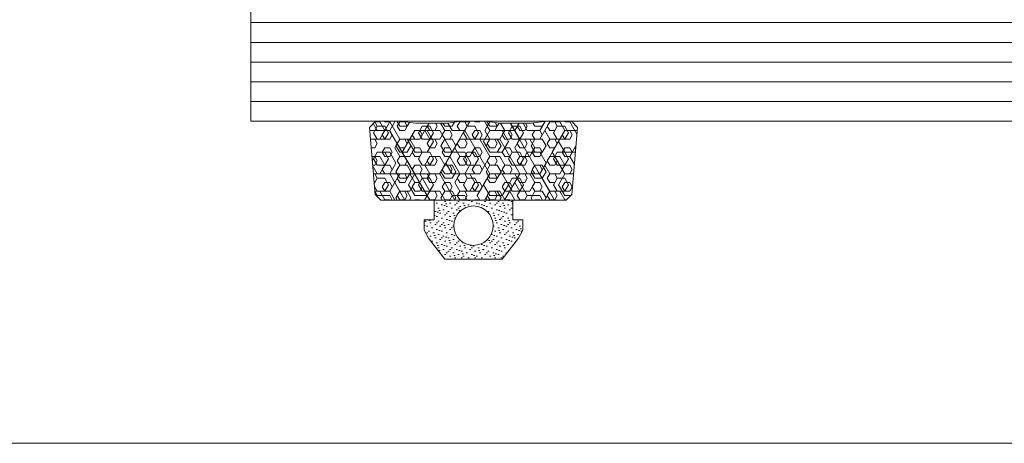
# Model space of a CAD drawing. Extents: x 1911006 to 2186114, y 709265 to 747216.
# Tile 148 of 256: x 1922571 to 1922621, y 735136 to 735158. Entities that reach past the tile are written whole.
import ezdxf

# ---------------------------------------------------------------- set-up
doc = ezdxf.new("R2010")
doc.units = 0
doc.header["$LTSCALE"] = 500
doc.header["$MEASUREMENT"] = 0
doc.linetypes.add('ACAD_ISO02W100', pattern=[15, 12, -3])
doc.layers.get('0').update_dxf_attribs({"linetype": 'CONTINUOUS'})
for name, color, linetype, lineweight in [('!_A_03_ČIARKOVANÁ', 41, 'ACAD_ISO02W100', 13), ('_MB_kreskowanie_szklo_0.09', 157, 'CONTINUOUS', 9), ('_MB_kreskowanie_uszczelki_0.09', 252, 'CONTINUOUS', 9), ('_MB_kreskowanie_uszczelki_0.09 @ 1', 252, 'CONTINUOUS', 9), ('_MB_kreskowanie_uszczelki_0.09 @ 1.5', 252, 'CONTINUOUS', 9), ('_MB_kreskowanie_uszczelki_0.09 @ 10', 252, 'CONTINUOUS', 9), ('_MB_kreskowanie_uszczelki_0.09 @ 100', 252, 'CONTINUOUS', 9), ('_MB_kreskowanie_uszczelki_0.09 @ 2', 252, 'CONTINUOUS', 9), ('_MB_kreskowanie_uszczelki_0.09 @ 2.5', 252, 'CONTINUOUS', 9), ('_MB_kreskowanie_uszczelki_0.09 @ 20', 252, 'CONTINUOUS', 9), ('_MB_kreskowanie_uszczelki_0.09 @ 25', 252, 'CONTINUOUS', 9), ('_MB_kreskowanie_uszczelki_0.09 @ 4', 252, 'CONTINUOUS', 9), ('_MB_kreskowanie_uszczelki_0.09 @ 5', 252, 'CONTINUOUS', 9), ('_MB_kreskowanie_uszczelki_0.09 @ 50', 252, 'CONTINUOUS', 9), ('_MB_kreskowanie_uszczelki_0.09 @ 8', 252, 'CONTINUOUS', 9), ('_MB_szklo_0.15', 142, 'CONTINUOUS', 15), ('_MB_uszczelki_0.15', 140, 'CONTINUOUS', 15)]:
    doc.layers.add(name, color=color, linetype=linetype, lineweight=lineweight)

# ---------------------------------------------------------------- blocks, each defined once
blk = doc.blocks.new('*U651')
at = {"layer": '_MB_kreskowanie_uszczelki_0.09 @ 1'}
h = blk.add_hatch(dxfattribs=at)
h.set_pattern_fill('DOTS', color=256, scale=0.15, angle=315, style=0)
h.set_pattern_definition([(315, (0, 0), (0.2525697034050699, 0.08418990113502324), [0, -0.238125])])
h.paths.add_polyline_path([(-2.041168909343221, 1.999999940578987), (-4.958587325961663, 2.000000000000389), (-5.786428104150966, 0.9391616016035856), (-5.999839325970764, 0.5296897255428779), (-5.999839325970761, 1.110223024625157e-16), (-5.499999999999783, -1.110223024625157e-16), (-5.499999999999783, -1.000000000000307), (-1.500000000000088, -1.00000000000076), (-1.499999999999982, 0), (-0.9998394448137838, 1.110223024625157e-16), (-0.9998394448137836, 0.5292021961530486), (-1.212851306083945, 0.9388819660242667)])
h.paths.add_polyline_path([(-2.50000000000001, 0.300000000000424, -1), (-4.500000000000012, 0.300000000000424, -1)], flags=16)
at = {"layer": '_MB_kreskowanie_uszczelki_0.09 @ 1.5'}
h = blk.add_hatch(dxfattribs=at)
h.set_pattern_fill('DOTS', color=256, scale=0.15, angle=315, style=0)
h.set_pattern_definition([(315, (0, 0), (0.3788545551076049, 0.1262848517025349), [0, -0.3571874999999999])])
h.paths.add_polyline_path([(-2.041168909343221, 1.999999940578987), (-4.958587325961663, 2.000000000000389), (-5.786428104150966, 0.9391616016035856), (-5.999839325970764, 0.5296897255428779), (-5.999839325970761, 1.110223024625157e-16), (-5.499999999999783, -1.110223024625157e-16), (-5.499999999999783, -1.000000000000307), (-1.500000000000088, -1.00000000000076), (-1.499999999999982, 0), (-0.9998394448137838, 1.110223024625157e-16), (-0.9998394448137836, 0.5292021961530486), (-1.212851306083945, 0.9388819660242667)])
h.paths.add_polyline_path([(-2.50000000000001, 0.300000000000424, -1), (-4.500000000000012, 0.300000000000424, -1)], flags=16)
at = {"layer": '_MB_kreskowanie_uszczelki_0.09 @ 10'}
h = blk.add_hatch(dxfattribs=at)
h.set_pattern_fill('DOTS', color=256, scale=0.15, angle=315, style=0)
h.set_pattern_definition([(315, (0, 0), (2.525697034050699, 0.8418990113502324), [0, -2.38125])])
h.paths.add_polyline_path([(-2.041168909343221, 1.999999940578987), (-4.958587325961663, 2.000000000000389), (-5.786428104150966, 0.9391616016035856), (-5.999839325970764, 0.5296897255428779), (-5.999839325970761, 1.110223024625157e-16), (-5.499999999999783, -1.110223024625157e-16), (-5.499999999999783, -1.000000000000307), (-1.500000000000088, -1.00000000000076), (-1.499999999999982, 0), (-0.9998394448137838, 1.110223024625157e-16), (-0.9998394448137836, 0.5292021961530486), (-1.212851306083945, 0.9388819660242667)])
h.paths.add_polyline_path([(-2.50000000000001, 0.300000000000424, -1), (-4.500000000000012, 0.300000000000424, -1)], flags=16)
at = {"layer": '_MB_kreskowanie_uszczelki_0.09 @ 100'}
h = blk.add_hatch(dxfattribs=at)
h.set_pattern_fill('DOTS', color=256, scale=0.15, angle=315, style=0)
h.set_pattern_definition([(315, (0, 0), (25.25697034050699, 8.418990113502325), [0, -23.8125])])
h.paths.add_polyline_path([(-2.041168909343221, 1.999999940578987), (-4.958587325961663, 2.000000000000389), (-5.786428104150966, 0.9391616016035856), (-5.999839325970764, 0.5296897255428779), (-5.999839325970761, 1.110223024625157e-16), (-5.499999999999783, -1.110223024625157e-16), (-5.499999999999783, -1.000000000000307), (-1.500000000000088, -1.00000000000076), (-1.499999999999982, 0), (-0.9998394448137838, 1.110223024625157e-16), (-0.9998394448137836, 0.5292021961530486), (-1.212851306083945, 0.9388819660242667)])
h.paths.add_polyline_path([(-2.50000000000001, 0.300000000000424, -1), (-4.500000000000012, 0.300000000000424, -1)], flags=16)
at = {"layer": '_MB_kreskowanie_uszczelki_0.09 @ 2'}
h = blk.add_hatch(dxfattribs=at)
h.set_pattern_fill('DOTS', color=256, scale=0.15, angle=315, style=0)
h.set_pattern_definition([(315, (0, 0), (0.5051394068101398, 0.1683798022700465), [0, -0.47625])])
h.paths.add_polyline_path([(-2.041168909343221, 1.999999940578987), (-4.958587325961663, 2.000000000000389), (-5.786428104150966, 0.9391616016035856), (-5.999839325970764, 0.5296897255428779), (-5.999839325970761, 1.110223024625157e-16), (-5.499999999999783, -1.110223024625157e-16), (-5.499999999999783, -1.000000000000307), (-1.500000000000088, -1.00000000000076), (-1.499999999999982, 0), (-0.9998394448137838, 1.110223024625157e-16), (-0.9998394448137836, 0.5292021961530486), (-1.212851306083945, 0.9388819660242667)])
h.paths.add_polyline_path([(-2.50000000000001, 0.300000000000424, -1), (-4.500000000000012, 0.300000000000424, -1)], flags=16)
at = {"layer": '_MB_kreskowanie_uszczelki_0.09 @ 2.5'}
h = blk.add_hatch(dxfattribs=at)
h.set_pattern_fill('DOTS', color=256, scale=0.15, angle=315, style=0)
h.set_pattern_definition([(315, (0, 0), (0.6314242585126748, 0.2104747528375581), [0, -0.5953124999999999])])
h.paths.add_polyline_path([(-2.041168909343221, 1.999999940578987), (-4.958587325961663, 2.000000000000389), (-5.786428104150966, 0.9391616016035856), (-5.999839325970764, 0.5296897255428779), (-5.999839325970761, 1.110223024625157e-16), (-5.499999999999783, -1.110223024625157e-16), (-5.499999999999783, -1.000000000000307), (-1.500000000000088, -1.00000000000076), (-1.499999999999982, 0), (-0.9998394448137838, 1.110223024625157e-16), (-0.9998394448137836, 0.5292021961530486), (-1.212851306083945, 0.9388819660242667)])
h.paths.add_polyline_path([(-2.50000000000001, 0.300000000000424, -1), (-4.500000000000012, 0.300000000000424, -1)], flags=16)
at = {"layer": '_MB_kreskowanie_uszczelki_0.09 @ 20'}
h = blk.add_hatch(dxfattribs=at)
h.set_pattern_fill('DOTS', color=256, scale=0.15, angle=315, style=0)
h.set_pattern_definition([(315, (0, 0), (5.051394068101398, 1.683798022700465), [0, -4.762499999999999])])
h.paths.add_polyline_path([(-2.041168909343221, 1.999999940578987), (-4.958587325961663, 2.000000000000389), (-5.786428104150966, 0.9391616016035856), (-5.999839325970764, 0.5296897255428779), (-5.999839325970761, 1.110223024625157e-16), (-5.499999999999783, -1.110223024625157e-16), (-5.499999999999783, -1.000000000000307), (-1.500000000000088, -1.00000000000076), (-1.499999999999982, 0), (-0.9998394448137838, 1.110223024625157e-16), (-0.9998394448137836, 0.5292021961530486), (-1.212851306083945, 0.9388819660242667)])
h.paths.add_polyline_path([(-2.50000000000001, 0.300000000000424, -1), (-4.500000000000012, 0.300000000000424, -1)], flags=16)
at = {"layer": '_MB_kreskowanie_uszczelki_0.09 @ 25'}
h = blk.add_hatch(dxfattribs=at)
h.set_pattern_fill('DOTS', color=256, scale=0.15, angle=315, style=0)
h.set_pattern_definition([(315, (0, 0), (6.314242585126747, 2.104747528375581), [0, -5.953124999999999])])
h.paths.add_polyline_path([(-2.041168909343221, 1.999999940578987), (-4.958587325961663, 2.000000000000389), (-5.786428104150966, 0.9391616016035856), (-5.999839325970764, 0.5296897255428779), (-5.999839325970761, 1.110223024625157e-16), (-5.499999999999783, -1.110223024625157e-16), (-5.499999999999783, -1.000000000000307), (-1.500000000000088, -1.00000000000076), (-1.499999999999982, 0), (-0.9998394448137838, 1.110223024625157e-16), (-0.9998394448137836, 0.5292021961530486), (-1.212851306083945, 0.9388819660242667)])
h.paths.add_polyline_path([(-2.50000000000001, 0.300000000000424, -1), (-4.500000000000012, 0.300000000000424, -1)], flags=16)
at = {"layer": '_MB_kreskowanie_uszczelki_0.09 @ 4'}
h = blk.add_hatch(dxfattribs=at)
h.set_pattern_fill('DOTS', color=256, scale=0.15, angle=315, style=0)
h.set_pattern_definition([(315, (0, 0), (1.01027881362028, 0.336759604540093), [0, -0.9524999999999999])])
h.paths.add_polyline_path([(-2.041168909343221, 1.999999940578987), (-4.958587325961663, 2.000000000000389), (-5.786428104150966, 0.9391616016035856), (-5.999839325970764, 0.5296897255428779), (-5.999839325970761, 1.110223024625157e-16), (-5.499999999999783, -1.110223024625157e-16), (-5.499999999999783, -1.000000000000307), (-1.500000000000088, -1.00000000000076), (-1.499999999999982, 0), (-0.9998394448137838, 1.110223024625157e-16), (-0.9998394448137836, 0.5292021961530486), (-1.212851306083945, 0.9388819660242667)])
h.paths.add_polyline_path([(-2.50000000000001, 0.300000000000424, -1), (-4.500000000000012, 0.300000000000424, -1)], flags=16)
at = {"layer": '_MB_kreskowanie_uszczelki_0.09 @ 5'}
h = blk.add_hatch(dxfattribs=at)
h.set_pattern_fill('DOTS', color=256, scale=0.15, angle=315, style=0)
h.set_pattern_definition([(315, (0, 0), (1.26284851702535, 0.4209495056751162), [0, -1.190625])])
h.paths.add_polyline_path([(-2.041168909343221, 1.999999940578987), (-4.958587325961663, 2.000000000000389), (-5.786428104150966, 0.9391616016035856), (-5.999839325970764, 0.5296897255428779), (-5.999839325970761, 1.110223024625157e-16), (-5.499999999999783, -1.110223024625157e-16), (-5.499999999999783, -1.000000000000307), (-1.500000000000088, -1.00000000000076), (-1.499999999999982, 0), (-0.9998394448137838, 1.110223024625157e-16), (-0.9998394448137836, 0.5292021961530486), (-1.212851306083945, 0.9388819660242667)])
h.paths.add_polyline_path([(-2.50000000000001, 0.300000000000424, -1), (-4.500000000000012, 0.300000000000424, -1)], flags=16)
at = {"layer": '_MB_kreskowanie_uszczelki_0.09 @ 50'}
h = blk.add_hatch(dxfattribs=at)
h.set_pattern_fill('DOTS', color=256, scale=0.15, angle=315, style=0)
h.set_pattern_definition([(315, (0, 0), (12.62848517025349, 4.209495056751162), [0, -11.90625])])
h.paths.add_polyline_path([(-2.041168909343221, 1.999999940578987), (-4.958587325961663, 2.000000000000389), (-5.786428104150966, 0.9391616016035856), (-5.999839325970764, 0.5296897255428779), (-5.999839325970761, 1.110223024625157e-16), (-5.499999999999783, -1.110223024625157e-16), (-5.499999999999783, -1.000000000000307), (-1.500000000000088, -1.00000000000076), (-1.499999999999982, 0), (-0.9998394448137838, 1.110223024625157e-16), (-0.9998394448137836, 0.5292021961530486), (-1.212851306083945, 0.9388819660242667)])
h.paths.add_polyline_path([(-2.50000000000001, 0.300000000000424, -1), (-4.500000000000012, 0.300000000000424, -1)], flags=16)
at = {"layer": '_MB_kreskowanie_uszczelki_0.09 @ 8'}
h = blk.add_hatch(dxfattribs=at)
h.set_pattern_fill('DOTS', color=256, scale=0.15, angle=315, style=0)
h.set_pattern_definition([(315, (0, 0), (2.020557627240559, 0.6735192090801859), [0, -1.905])])
h.paths.add_polyline_path([(-2.041168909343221, 1.999999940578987), (-4.958587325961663, 2.000000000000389), (-5.786428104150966, 0.9391616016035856), (-5.999839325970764, 0.5296897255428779), (-5.999839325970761, 1.110223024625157e-16), (-5.499999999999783, -1.110223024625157e-16), (-5.499999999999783, -1.000000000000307), (-1.500000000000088, -1.00000000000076), (-1.499999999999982, 0), (-0.9998394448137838, 1.110223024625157e-16), (-0.9998394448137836, 0.5292021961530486), (-1.212851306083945, 0.9388819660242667)])
h.paths.add_polyline_path([(-2.50000000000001, 0.300000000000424, -1), (-4.500000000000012, 0.300000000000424, -1)], flags=16)
blk = doc.blocks.new('*U652')
at = {"layer": '_MB_kreskowanie_uszczelki_0.09 @ 1'}
h = blk.add_hatch(dxfattribs=at)
h.set_pattern_fill('HEX', color=256, scale=0.08)
h.set_pattern_definition([(0, (0, 0), (0, 0.439940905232), [0.254, -0.508]), (120, (0, 0), (-0.3810000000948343, -0.2199704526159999), [0.2539999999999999, -0.5079999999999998]), (59.99999999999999, (0.254, 0), (-0.3810000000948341, 0.219970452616), [0.254, -0.508])])
h.paths.add_polyline_path([(-8.199999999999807, -1.000000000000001), (-8.499501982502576, -1.282721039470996), (-8.781695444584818, -4.682721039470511), (-8.482193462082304, -4.9999999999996), (-7.230198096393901, -4.999999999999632), (-6.421467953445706, -4.899999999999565), (-4.800753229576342, -4.899999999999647), (-4.125997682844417, -4.999999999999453), (-2.874002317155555, -4.999999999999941), (-2.199246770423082, -4.899999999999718), (-0.5785320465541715, -4.899999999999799), (0.2301980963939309, -4.999999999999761), (1.482193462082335, -4.999999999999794), (1.781695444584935, -4.682721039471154), (1.499501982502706, -1.282721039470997), (1.199999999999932, -1.000000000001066)])
at = {"layer": '_MB_kreskowanie_uszczelki_0.09 @ 1.5'}
h = blk.add_hatch(dxfattribs=at)
h.set_pattern_fill('HEX', color=256, scale=0.08)
h.set_pattern_definition([(0, (0, 0), (0, 0.6599113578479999), [0.381, -0.762]), (120, (0, 0), (-0.5715000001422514, -0.3299556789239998), [0.3809999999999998, -0.7619999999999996]), (59.99999999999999, (0.381, 0), (-0.5715000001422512, 0.329955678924), [0.3810000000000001, -0.7620000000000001])])
h.paths.add_polyline_path([(-8.199999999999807, -1.000000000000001), (-8.499501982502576, -1.282721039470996), (-8.781695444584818, -4.682721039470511), (-8.482193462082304, -4.9999999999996), (-7.230198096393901, -4.999999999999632), (-6.421467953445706, -4.899999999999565), (-4.800753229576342, -4.899999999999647), (-4.125997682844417, -4.999999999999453), (-2.874002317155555, -4.999999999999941), (-2.199246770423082, -4.899999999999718), (-0.5785320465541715, -4.899999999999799), (0.2301980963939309, -4.999999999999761), (1.482193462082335, -4.999999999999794), (1.781695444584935, -4.682721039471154), (1.499501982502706, -1.282721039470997), (1.199999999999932, -1.000000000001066)])
at = {"layer": '_MB_kreskowanie_uszczelki_0.09 @ 10'}
h = blk.add_hatch(dxfattribs=at)
h.set_pattern_fill('HEX', color=256, scale=0.08)
h.set_pattern_definition([(0, (0, 0), (0, 4.399409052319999), [2.54, -5.08]), (120, (0, 0), (-3.810000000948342, -2.199704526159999), [2.539999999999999, -5.079999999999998]), (59.99999999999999, (2.54, 0), (-3.810000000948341, 2.19970452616), [2.54, -5.08])])
h.paths.add_polyline_path([(-8.199999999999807, -1.000000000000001), (-8.499501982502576, -1.282721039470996), (-8.781695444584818, -4.682721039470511), (-8.482193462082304, -4.9999999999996), (-7.230198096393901, -4.999999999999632), (-6.421467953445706, -4.899999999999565), (-4.800753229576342, -4.899999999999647), (-4.125997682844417, -4.999999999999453), (-2.874002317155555, -4.999999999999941), (-2.199246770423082, -4.899999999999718), (-0.5785320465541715, -4.899999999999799), (0.2301980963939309, -4.999999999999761), (1.482193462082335, -4.999999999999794), (1.781695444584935, -4.682721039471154), (1.499501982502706, -1.282721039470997), (1.199999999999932, -1.000000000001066)])
at = {"layer": '_MB_kreskowanie_uszczelki_0.09 @ 100'}
h = blk.add_hatch(dxfattribs=at)
h.set_pattern_fill('HEX', color=256, scale=0.08)
h.set_pattern_definition([(0, (0, 0), (0, 43.99409052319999), [25.4, -50.8]), (120, (0, 0), (-38.10000000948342, -21.99704526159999), [25.39999999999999, -50.79999999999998]), (59.99999999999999, (25.4, 0), (-38.10000000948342, 21.9970452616), [25.40000000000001, -50.80000000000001])])
h.paths.add_polyline_path([(-8.199999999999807, -1.000000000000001), (-8.499501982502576, -1.282721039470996), (-8.781695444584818, -4.682721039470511), (-8.482193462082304, -4.9999999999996), (-7.230198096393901, -4.999999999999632), (-6.421467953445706, -4.899999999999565), (-4.800753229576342, -4.899999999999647), (-4.125997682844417, -4.999999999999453), (-2.874002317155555, -4.999999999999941), (-2.199246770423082, -4.899999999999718), (-0.5785320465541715, -4.899999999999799), (0.2301980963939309, -4.999999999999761), (1.482193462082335, -4.999999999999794), (1.781695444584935, -4.682721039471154), (1.499501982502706, -1.282721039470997), (1.199999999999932, -1.000000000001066)])
at = {"layer": '_MB_kreskowanie_uszczelki_0.09 @ 2'}
h = blk.add_hatch(dxfattribs=at)
h.set_pattern_fill('HEX', color=256, scale=0.08)
h.set_pattern_definition([(0, (0, 0), (0, 0.8798818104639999), [0.508, -1.016]), (120, (0, 0), (-0.7620000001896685, -0.4399409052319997), [0.5079999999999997, -1.015999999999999]), (59.99999999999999, (0.508, 0), (-0.7620000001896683, 0.439940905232), [0.508, -1.016])])
h.paths.add_polyline_path([(-8.199999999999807, -1.000000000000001), (-8.499501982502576, -1.282721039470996), (-8.781695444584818, -4.682721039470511), (-8.482193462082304, -4.9999999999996), (-7.230198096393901, -4.999999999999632), (-6.421467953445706, -4.899999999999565), (-4.800753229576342, -4.899999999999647), (-4.125997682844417, -4.999999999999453), (-2.874002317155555, -4.999999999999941), (-2.199246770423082, -4.899999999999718), (-0.5785320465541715, -4.899999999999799), (0.2301980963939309, -4.999999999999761), (1.482193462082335, -4.999999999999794), (1.781695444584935, -4.682721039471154), (1.499501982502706, -1.282721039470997), (1.199999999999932, -1.000000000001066)])
at = {"layer": '_MB_kreskowanie_uszczelki_0.09 @ 2.5'}
h = blk.add_hatch(dxfattribs=at)
h.set_pattern_fill('HEX', color=256, scale=0.08)
h.set_pattern_definition([(0, (0, 0), (0, 1.09985226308), [0.635, -1.27]), (120, (0, 0), (-0.9525000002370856, -0.5499261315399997), [0.6349999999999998, -1.27]), (59.99999999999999, (0.635, 0), (-0.9525000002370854, 0.54992613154), [0.635, -1.27])])
h.paths.add_polyline_path([(-8.199999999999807, -1.000000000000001), (-8.499501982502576, -1.282721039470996), (-8.781695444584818, -4.682721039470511), (-8.482193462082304, -4.9999999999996), (-7.230198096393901, -4.999999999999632), (-6.421467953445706, -4.899999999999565), (-4.800753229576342, -4.899999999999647), (-4.125997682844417, -4.999999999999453), (-2.874002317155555, -4.999999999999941), (-2.199246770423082, -4.899999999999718), (-0.5785320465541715, -4.899999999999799), (0.2301980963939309, -4.999999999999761), (1.482193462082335, -4.999999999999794), (1.781695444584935, -4.682721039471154), (1.499501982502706, -1.282721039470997), (1.199999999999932, -1.000000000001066)])
at = {"layer": '_MB_kreskowanie_uszczelki_0.09 @ 20'}
h = blk.add_hatch(dxfattribs=at)
h.set_pattern_fill('HEX', color=256, scale=0.08)
h.set_pattern_definition([(0, (0, 0), (0, 8.798818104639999), [5.08, -10.16]), (120, (0, 0), (-7.620000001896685, -4.399409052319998), [5.079999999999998, -10.16]), (59.99999999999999, (5.08, 0), (-7.620000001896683, 4.39940905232), [5.08, -10.16])])
h.paths.add_polyline_path([(-8.199999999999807, -1.000000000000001), (-8.499501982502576, -1.282721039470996), (-8.781695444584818, -4.682721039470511), (-8.482193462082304, -4.9999999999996), (-7.230198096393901, -4.999999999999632), (-6.421467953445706, -4.899999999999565), (-4.800753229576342, -4.899999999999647), (-4.125997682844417, -4.999999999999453), (-2.874002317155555, -4.999999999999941), (-2.199246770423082, -4.899999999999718), (-0.5785320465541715, -4.899999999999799), (0.2301980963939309, -4.999999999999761), (1.482193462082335, -4.999999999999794), (1.781695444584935, -4.682721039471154), (1.499501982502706, -1.282721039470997), (1.199999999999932, -1.000000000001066)])
at = {"layer": '_MB_kreskowanie_uszczelki_0.09 @ 25'}
h = blk.add_hatch(dxfattribs=at)
h.set_pattern_fill('HEX', color=256, scale=0.08)
h.set_pattern_definition([(0, (0, 0), (0, 10.9985226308), [6.35, -12.7]), (120, (0, 0), (-9.525000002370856, -5.499261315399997), [6.349999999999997, -12.69999999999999]), (59.99999999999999, (6.35, 0), (-9.525000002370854, 5.4992613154), [6.350000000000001, -12.7])])
h.paths.add_polyline_path([(-8.199999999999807, -1.000000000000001), (-8.499501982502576, -1.282721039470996), (-8.781695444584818, -4.682721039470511), (-8.482193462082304, -4.9999999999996), (-7.230198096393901, -4.999999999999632), (-6.421467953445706, -4.899999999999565), (-4.800753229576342, -4.899999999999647), (-4.125997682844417, -4.999999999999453), (-2.874002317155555, -4.999999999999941), (-2.199246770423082, -4.899999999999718), (-0.5785320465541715, -4.899999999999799), (0.2301980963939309, -4.999999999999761), (1.482193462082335, -4.999999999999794), (1.781695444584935, -4.682721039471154), (1.499501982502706, -1.282721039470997), (1.199999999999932, -1.000000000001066)])
at = {"layer": '_MB_kreskowanie_uszczelki_0.09 @ 4'}
h = blk.add_hatch(dxfattribs=at)
h.set_pattern_fill('HEX', color=256, scale=0.08)
h.set_pattern_definition([(0, (0, 0), (0, 1.759763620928), [1.016, -2.032]), (120, (0, 0), (-1.524000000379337, -0.8798818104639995), [1.015999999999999, -2.031999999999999]), (59.99999999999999, (1.016, 0), (-1.524000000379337, 0.879881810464), [1.016, -2.032])])
h.paths.add_polyline_path([(-8.199999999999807, -1.000000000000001), (-8.499501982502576, -1.282721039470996), (-8.781695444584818, -4.682721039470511), (-8.482193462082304, -4.9999999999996), (-7.230198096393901, -4.999999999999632), (-6.421467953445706, -4.899999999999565), (-4.800753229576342, -4.899999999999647), (-4.125997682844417, -4.999999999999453), (-2.874002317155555, -4.999999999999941), (-2.199246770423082, -4.899999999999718), (-0.5785320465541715, -4.899999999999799), (0.2301980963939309, -4.999999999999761), (1.482193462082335, -4.999999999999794), (1.781695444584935, -4.682721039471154), (1.499501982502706, -1.282721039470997), (1.199999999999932, -1.000000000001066)])
at = {"layer": '_MB_kreskowanie_uszczelki_0.09 @ 5'}
h = blk.add_hatch(dxfattribs=at)
h.set_pattern_fill('HEX', color=256, scale=0.08)
h.set_pattern_definition([(0, (0, 0), (0, 2.19970452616), [1.27, -2.54]), (120, (0, 0), (-1.905000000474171, -1.099852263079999), [1.27, -2.539999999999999]), (59.99999999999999, (1.27, 0), (-1.905000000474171, 1.09985226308), [1.27, -2.54])])
h.paths.add_polyline_path([(-8.199999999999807, -1.000000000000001), (-8.499501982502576, -1.282721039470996), (-8.781695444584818, -4.682721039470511), (-8.482193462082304, -4.9999999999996), (-7.230198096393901, -4.999999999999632), (-6.421467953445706, -4.899999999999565), (-4.800753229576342, -4.899999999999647), (-4.125997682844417, -4.999999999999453), (-2.874002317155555, -4.999999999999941), (-2.199246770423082, -4.899999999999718), (-0.5785320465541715, -4.899999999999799), (0.2301980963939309, -4.999999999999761), (1.482193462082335, -4.999999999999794), (1.781695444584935, -4.682721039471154), (1.499501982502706, -1.282721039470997), (1.199999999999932, -1.000000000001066)])
at = {"layer": '_MB_kreskowanie_uszczelki_0.09 @ 50'}
h = blk.add_hatch(dxfattribs=at)
h.set_pattern_fill('HEX', color=256, scale=0.08)
h.set_pattern_definition([(0, (0, 0), (0, 21.9970452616), [12.7, -25.4]), (120, (0, 0), (-19.05000000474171, -10.99852263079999), [12.69999999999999, -25.39999999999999]), (59.99999999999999, (12.7, 0), (-19.05000000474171, 10.9985226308), [12.7, -25.40000000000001])])
h.paths.add_polyline_path([(-8.199999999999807, -1.000000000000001), (-8.499501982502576, -1.282721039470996), (-8.781695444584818, -4.682721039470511), (-8.482193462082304, -4.9999999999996), (-7.230198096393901, -4.999999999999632), (-6.421467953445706, -4.899999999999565), (-4.800753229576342, -4.899999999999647), (-4.125997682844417, -4.999999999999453), (-2.874002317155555, -4.999999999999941), (-2.199246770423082, -4.899999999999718), (-0.5785320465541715, -4.899999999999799), (0.2301980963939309, -4.999999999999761), (1.482193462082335, -4.999999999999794), (1.781695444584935, -4.682721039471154), (1.499501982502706, -1.282721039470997), (1.199999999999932, -1.000000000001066)])
at = {"layer": '_MB_kreskowanie_uszczelki_0.09 @ 8'}
h = blk.add_hatch(dxfattribs=at)
h.set_pattern_fill('HEX', color=256, scale=0.08)
h.set_pattern_definition([(0, (0, 0), (0, 3.519527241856), [2.032, -4.064]), (120, (0, 0), (-3.048000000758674, -1.759763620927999), [2.031999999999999, -4.063999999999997]), (59.99999999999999, (2.032, 0), (-3.048000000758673, 1.759763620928), [2.032, -4.064])])
h.paths.add_polyline_path([(-8.199999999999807, -1.000000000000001), (-8.499501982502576, -1.282721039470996), (-8.781695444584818, -4.682721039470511), (-8.482193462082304, -4.9999999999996), (-7.230198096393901, -4.999999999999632), (-6.421467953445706, -4.899999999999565), (-4.800753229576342, -4.899999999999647), (-4.125997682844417, -4.999999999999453), (-2.874002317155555, -4.999999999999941), (-2.199246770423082, -4.899999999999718), (-0.5785320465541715, -4.899999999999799), (0.2301980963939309, -4.999999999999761), (1.482193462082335, -4.999999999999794), (1.781695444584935, -4.682721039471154), (1.499501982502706, -1.282721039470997), (1.199999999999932, -1.000000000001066)])
blk = doc.blocks.new('-120518_4mm')
at = {"layer": '_MB_uszczelki_0.15'}
blk.add_lwpolyline([(-5.499999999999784, -0.9999999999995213), (-5.499999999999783, 0), (-5.999839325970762, 0), (-5.999839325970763, 0.5296897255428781), (-5.786428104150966, 0.9391616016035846), (-4.958587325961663, 2.000000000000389), (-4.958587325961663, 2.000000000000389), (-2.041168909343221, 1.999999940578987), (-1.212851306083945, 0.9388819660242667), (-0.9998394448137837, 0.5292021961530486), (-0.9998394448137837, 0), (-1.499999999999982, 0), (-1.500000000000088, -0.9999999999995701)], dxfattribs=at)
blk.add_lwpolyline([(-4.800753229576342, -4.899999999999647), (-6.421467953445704, -4.899999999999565), (-7.230198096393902, -4.999999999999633), (-8.482193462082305, -4.9999999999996), (-8.781695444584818, -4.682721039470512), (-8.499501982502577, -1.282721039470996), (-8.199999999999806, -1.000000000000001), (1.199999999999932, -1.000000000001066), (1.499501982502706, -1.282721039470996), (1.781695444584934, -4.682721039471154), (1.482193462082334, -4.999999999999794), (0.2301980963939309, -4.999999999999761), (-0.578532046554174, -4.899999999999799), (-2.199246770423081, -4.899999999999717), (-2.874002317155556, -4.999999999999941), (-4.125997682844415, -4.999999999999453)], close=True, dxfattribs=at)
blk.add_circle((-3.500000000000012, 0.300000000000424), 1.000000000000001, dxfattribs=at)
at = {"layer": '_MB_kreskowanie_uszczelki_0.09', "color": 7}
for name in ['*U651', '*U652']:
    blk.add_blockref(name, (0, 0), dxfattribs=at)

msp = doc.modelspace()

# ---------------------------------------------------------------- linework, layer by layer
at = {"layer": '!_A_03_ČIARKOVANÁ', "color": 7}
msp.add_lwpolyline([(1917346.453701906, 735136.3870178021), (1933649.453701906, 735136.3870178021)], dxfattribs=at)
at = {"layer": '_MB_kreskowanie_szklo_0.09', "color": 7}
for points in [[(1922582.45370134, 735157.7270178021), (1923320.45370134, 735157.7270178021)], [(1922582.45370134, 735156.7270178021), (1923320.45370134, 735156.7270178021)], [(1922582.45370134, 735155.7270178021), (1923320.45370134, 735155.7270178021)], [(1922582.45370134, 735154.7270178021), (1923320.45370134, 735154.7270178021)], [(1922582.45370134, 735153.7270178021), (1923320.45370134, 735153.7270178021)]]:
    msp.add_lwpolyline(points, dxfattribs=at)
at = {"layer": '_MB_szklo_0.15', "color": 7}
msp.add_lwpolyline([(1923320.45370134, 735152.7270178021), (1922582.45370134, 735152.7270178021), (1922582.45370134, 735158.7270178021), (1923320.45370134, 735158.7270178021)], dxfattribs=at)

# ---------------------------------------------------------------- block references
at = {"color": 7, "xscale": -1, "rotation": 180}
msp.add_blockref('-120518_4mm', (1922597.253701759, 735147.7270178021), dxfattribs=at)

doc.saveas('drawing.dxf')
